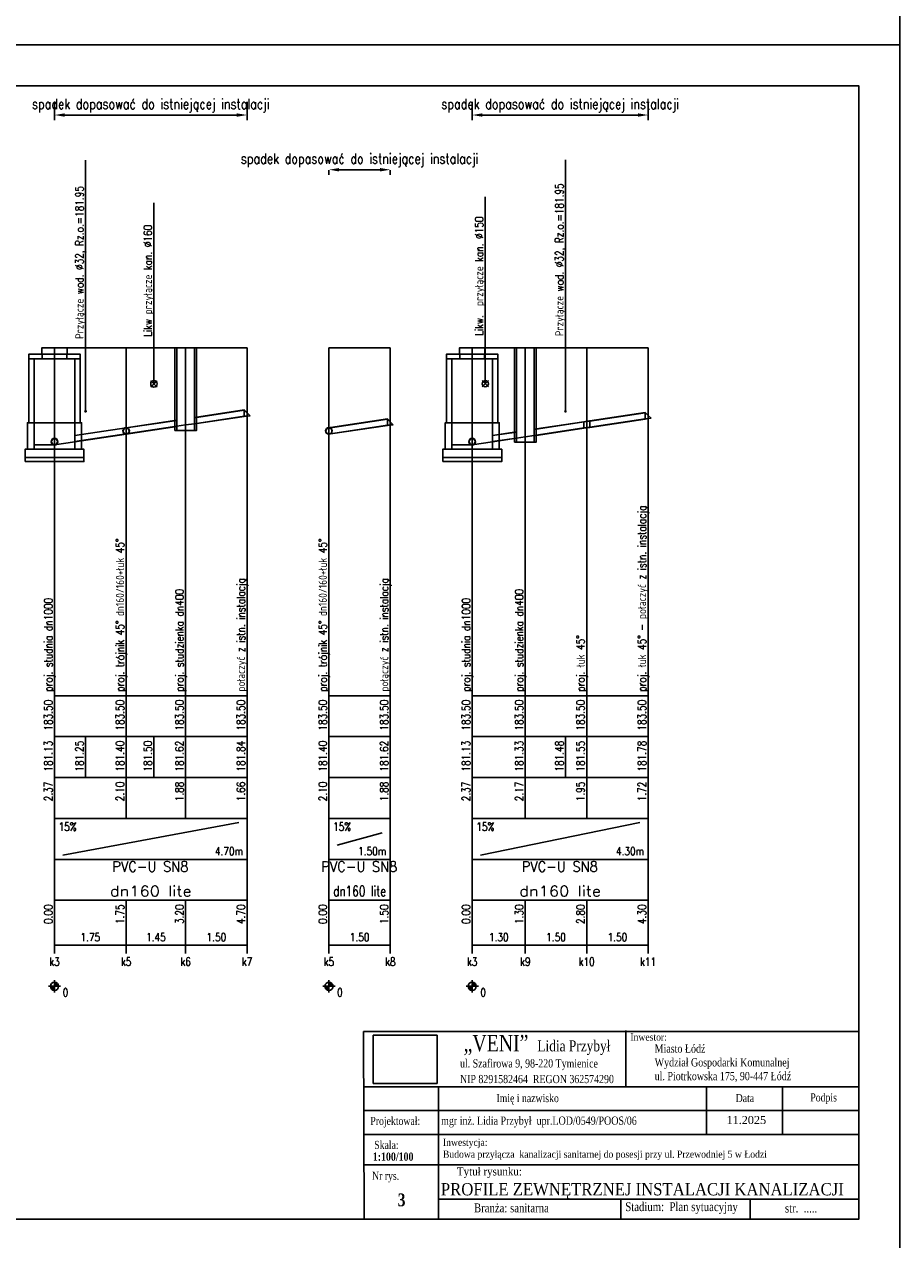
# Model space of a CAD drawing. Header units: millimetres. Extents: x -585 to 636, y -2124 to -85.
# Tile 17 of 19: x 212 to 426, y -674 to -377. Entities that reach past the tile are written whole.
import ezdxf
from ezdxf.enums import TextEntityAlignment as Align

# ---------------------------------------------------------------- set-up
doc = ezdxf.new("R2010")
doc.units = ezdxf.units.MM
doc.header["$LTSCALE"] = 2
doc.header["$XCLIPFRAME"] = 2
for name, color, linetype in [('Liczby', 7, 'Continuous'), ('Linie_opisowe', 7, 'Continuous'), ('Linie_tabeli', 7, 'Continuous'), ('Odcinki', 7, 'Continuous'), ('Opis_PZ', 7, 'Continuous'), ('Opis_uzbr_n', 7, 'Continuous'), ('Opis_wl', 7, 'Continuous'), ('Teren_istn', 3, 'Continuous'), ('Uzbr_podz', 7, 'Continuous'), ('warstwa_nr_0', 8, 'Continuous'), ('Wezly', 7, 'Continuous')]:
    doc.layers.add(name, color=color, linetype=linetype)
doc.layers.add('proj_opis', color=7, linetype='Continuous', lineweight=25)
doc.layers.add('V_tabelka', color=250, linetype='Continuous', lineweight=25)
doc.styles.get("Standard").update_dxf_attribs({"font": 'simplex.shx', "width": 0.8})
doc.styles.add('Styl1', font='times.ttf', dxfattribs={"width": 0.8})
doc.dimstyles.new('ISO-25', dxfattribs={"dimtxt": 2.5, "dimasz": 2.5, "dimexe": 1.25, "dimexo": 0.625, "dimtad": 1, "dimtxsty": 'Standard', "dimcen": 2.5, "dimadec": 0, "dimazin": 0, "dimtfac": 1, "dimtmove": 0, "dimatfit": 3, "dimfxl": 1, "dimarcsym": 0})
picture_1 = doc.add_image_def('image1.jpg', size_in_pixel=(925, 532))

# ---------------------------------------------------------------- blocks, each defined once
blk = doc.blocks.new('*D10')
at = {"layer": 'Defpoints', "color": 0, "transparency": 16777216}
for p in [(219.53, -395.56), (266.57, -395.56), (266.57, -399.43)]:
    blk.add_point(p, dxfattribs=at)
at = {"layer": 'warstwa_nr_0', "color": 0, "lineweight": -2, "transparency": 16777216}
for p, q in [((219.53, -396.19), (219.53, -400.68)), ((266.57, -396.19), (266.57, -400.68)), ((222.03, -399.43), (264.07, -399.43))]:
    blk.add_line(p, q, dxfattribs=at)
at = {"layer": 'warstwa_nr_0', "color": 0, "transparency": 16777216}
for points in [[(222.03, -399.02), (222.03, -399.85), (219.53, -399.43)], [(264.07, -399.02), (264.07, -399.85), (266.57, -399.43)]]:
    blk.add_solid(points, dxfattribs=at)
at = {"layer": 'warstwa_nr_0', "color": 0, "transparency": 16777216, "insert": (243.05, -397.14), "char_height": 2.5, "attachment_point": 5}
blk.add_mtext('spadek dopasować do istniejącej instalacji', dxfattribs=at)
blk = doc.blocks.new('*D11')
at = {"layer": 'Defpoints', "color": 0, "transparency": 16777216}
for p in [(286.57, -412.28), (301.57, -412.28), (301.57, -412.8)]:
    blk.add_point(p, dxfattribs=at)
at = {"layer": 'warstwa_nr_0', "color": 0, "lineweight": -2, "transparency": 16777216}
for p, q in [((289.07, -412.8), (299.07, -412.8)), ((286.57, -412.9), (286.57, -414.05)), ((301.57, -412.9), (301.57, -414.05))]:
    blk.add_line(p, q, dxfattribs=at)
at = {"layer": 'warstwa_nr_0', "color": 0, "transparency": 16777216}
for points in [[(289.07, -412.38), (289.07, -413.22), (286.57, -412.8)], [(299.07, -412.38), (299.07, -413.22), (301.57, -412.8)]]:
    blk.add_solid(points, dxfattribs=at)
at = {"layer": 'warstwa_nr_0', "color": 0, "transparency": 16777216, "insert": (294.07, -410.51), "char_height": 2.5, "attachment_point": 5}
blk.add_mtext('spadek dopasować do istniejącej instalacji', dxfattribs=at)
blk = doc.blocks.new('*D12')
at = {"layer": 'Defpoints', "color": 0, "transparency": 16777216}
for p in [(321.57, -395.56), (364.55, -395.56), (364.55, -399.43)]:
    blk.add_point(p, dxfattribs=at)
at = {"layer": 'warstwa_nr_0', "color": 0, "lineweight": -2, "transparency": 16777216}
for p, q in [((321.57, -396.19), (321.57, -400.68)), ((364.55, -396.19), (364.55, -400.68)), ((324.07, -399.43), (362.05, -399.43))]:
    blk.add_line(p, q, dxfattribs=at)
at = {"layer": 'warstwa_nr_0', "color": 0, "transparency": 16777216}
for points in [[(324.07, -399.02), (324.07, -399.85), (321.57, -399.43)], [(362.05, -399.02), (362.05, -399.85), (364.55, -399.43)]]:
    blk.add_solid(points, dxfattribs=at)
at = {"layer": 'warstwa_nr_0', "color": 0, "transparency": 16777216, "insert": (343.06, -397.14), "char_height": 2.5, "attachment_point": 5}
blk.add_mtext('spadek dopasować do istniejącej instalacji', dxfattribs=at)

msp = doc.modelspace()

# ---------------------------------------------------------------- linework, layer by layer
at = {"layer": 'Liczby'}
for p, q in [((218.6792, -612.8603), (220.3752, -611.8005)), ((218.7182, -612.9182), (220.3362, -611.7426)), ((218.7612, -612.9732), (220.2932, -611.6876)), ((218.8079, -613.0251), (220.2465, -611.6357)), ((218.8581, -613.0735), (220.1963, -611.5873)), ((218.9115, -613.1184), (220.1429, -611.5424)), ((218.968, -613.1594), (220.0864, -611.5014)), ((219.0272, -613.1964), (220.0272, -611.4644)), ((219.0888, -613.2292), (219.9656, -611.4316)), ((219.1526, -613.2576), (219.9018, -611.4032)), ((219.2182, -613.2815), (219.8362, -611.3793)), ((219.2853, -613.3007), (219.7691, -611.3601)), ((219.3536, -613.3152), (219.7008, -611.3456)), ((219.4227, -613.3249), (219.6317, -611.3359)), ((219.4923, -613.3298), (219.5621, -611.331)), ((219.5272, -610.8304), (219.5272, -613.8304)), ((285.7254, -612.8603), (287.4214, -611.8005)), ((285.7644, -612.9182), (287.3824, -611.7426)), ((285.8074, -612.9732), (287.3394, -611.6876)), ((285.8541, -613.0251), (287.2927, -611.6357)), ((285.9043, -613.0735), (287.2425, -611.5873)), ((285.9577, -613.1184), (287.1891, -611.5424)), ((286.0142, -613.1594), (287.1326, -611.5014)), ((286.0734, -613.1964), (287.0734, -611.4644)), ((286.135, -613.2292), (287.0118, -611.4316)), ((286.1988, -613.2576), (286.948, -611.4032)), ((286.2644, -613.2815), (286.8824, -611.3793)), ((286.3315, -613.3007), (286.8153, -611.3601)), ((286.3998, -613.3152), (286.747, -611.3456)), ((286.4689, -613.3249), (286.6779, -611.3359)), ((286.5385, -613.3298), (286.6083, -611.331)), ((286.5734, -610.8304), (286.5734, -613.8304)), ((320.7254, -612.8603), (322.4214, -611.8005)), ((320.7644, -612.9182), (322.3824, -611.7426)), ((320.8074, -612.9732), (322.3394, -611.6876)), ((320.8541, -613.0251), (322.2927, -611.6357)), ((320.9043, -613.0735), (322.2425, -611.5873)), ((320.9577, -613.1184), (322.1891, -611.5424)), ((321.0142, -613.1594), (322.1326, -611.5014)), ((321.0734, -613.1964), (322.0734, -611.4644)), ((321.135, -613.2292), (322.0118, -611.4316)), ((321.1988, -613.2576), (321.948, -611.4032)), ((321.2644, -613.2815), (321.8824, -611.3793)), ((321.3315, -613.3007), (321.8153, -611.3601)), ((321.3998, -613.3152), (321.747, -611.3456)), ((321.4689, -613.3249), (321.6779, -611.3359)), ((321.5385, -613.3298), (321.6083, -611.331)), ((321.5734, -610.8304), (321.5734, -613.8304)), ((218.0272, -612.3304), (221.0272, -612.3304)), ((218.5296, -612.4002), (220.5248, -612.2606)), ((218.5369, -612.4696), (220.5175, -612.1912)), ((218.5491, -612.5383), (220.5053, -612.1225)), ((218.5659, -612.606), (220.4885, -612.0548)), ((218.5875, -612.6724), (220.4669, -611.9884)), ((218.6137, -612.7371), (220.4407, -611.9237)), ((218.6443, -612.7999), (220.4101, -611.8609)), ((285.0734, -612.3304), (288.0734, -612.3304)), ((285.5758, -612.4002), (287.571, -612.2606)), ((285.5831, -612.4696), (287.5637, -612.1912)), ((285.5953, -612.5383), (287.5515, -612.1225)), ((285.6121, -612.606), (287.5347, -612.0548)), ((285.6337, -612.6724), (287.5131, -611.9884)), ((285.6599, -612.7371), (287.4869, -611.9237)), ((285.6905, -612.7999), (287.4563, -611.8609)), ((320.0734, -612.3304), (323.0734, -612.3304)), ((320.5758, -612.4002), (322.571, -612.2606)), ((320.5831, -612.4696), (322.5637, -612.1912)), ((320.5953, -612.5383), (322.5515, -612.1225)), ((320.6121, -612.606), (322.5347, -612.0548)), ((320.6337, -612.6724), (322.5131, -611.9884)), ((320.6599, -612.7371), (322.4869, -611.9237)), ((320.6905, -612.7999), (322.4563, -611.8609))]:
    msp.add_line(p, q, dxfattribs=at)
for centre in [(219.5272, -612.3304), (286.5734, -612.3304), (321.5734, -612.3304)]:
    msp.add_circle(centre, 1, dxfattribs=at)
at = {"layer": 'Linie_opisowe'}
for p, q in [((227.1272, -410.4564), (227.1272, -471.8304)), ((344.3734, -410.3429), (344.3734, -471.8304)), ((243.8272, -420.8922), (243.8272, -465.1304)), ((324.7734, -419.3927), (324.7734, -465.0804))]:
    msp.add_line(p, q, dxfattribs=at)
at = {"layer": 'Linie_tabeli'}
for p, q in [((219.5272, -541.3304), (266.5734, -541.3304)), ((219.5272, -541.3304), (219.5272, -571.3304)), ((219.5272, -541.3304), (219.5272, -602.3304)), ((237.0272, -541.3304), (237.0272, -571.3304)), ((251.5734, -541.3304), (251.5734, -571.3304)), ((266.5734, -541.3304), (266.5734, -571.3304)), ((266.5734, -541.3304), (266.5734, -602.3304)), ((286.5734, -541.3304), (301.5734, -541.3304)), ((286.5734, -541.3304), (286.5734, -571.3304)), ((286.5734, -541.3304), (286.5734, -602.3304)), ((301.5734, -541.3304), (301.5734, -571.3304)), ((301.5734, -541.3304), (301.5734, -602.3304)), ((321.5734, -541.3304), (364.5485, -541.3304)), ((321.5734, -541.3304), (321.5734, -571.3304)), ((321.5734, -541.3304), (321.5734, -602.3304)), ((334.5485, -541.3304), (334.5485, -571.3304)), ((349.5485, -541.3304), (349.5485, -571.3304)), ((364.5485, -541.3304), (364.5485, -571.3304)), ((364.5485, -541.3304), (364.5485, -602.3304)), ((219.5272, -551.3304), (266.5734, -551.3304)), ((227.1272, -551.3304), (227.1272, -561.3304)), ((243.8272, -551.3304), (243.8272, -561.3304)), ((286.5734, -551.3304), (301.5734, -551.3304)), ((321.5734, -551.3304), (364.5485, -551.3304)), ((344.3734, -551.3304), (344.3734, -561.3304)), ((219.5272, -561.3304), (266.5734, -561.3304)), ((286.5734, -561.3304), (301.5734, -561.3304)), ((321.5734, -561.3304), (364.5485, -561.3304)), ((219.5272, -571.3304), (266.5734, -571.3304)), ((219.5272, -571.3304), (219.5272, -581.3304)), ((221.5272, -580.3304), (264.5734, -572.3304)), ((266.5734, -571.3304), (266.5734, -581.3304)), ((286.5734, -571.3304), (301.5734, -571.3304)), ((286.5734, -571.3304), (286.5734, -581.3304)), ((301.5734, -571.3304), (301.5734, -581.3304)), ((321.5734, -571.3304), (364.5485, -571.3304)), ((321.5734, -571.3304), (321.5734, -581.3304)), ((323.5734, -580.3304), (362.5485, -572.3304)), ((364.5485, -571.3304), (364.5485, -581.3304)), ((288.5734, -577.8304), (299.5734, -574.8304)), ((219.5272, -581.3304), (266.5734, -581.3304)), ((266.5734, -581.3304), (266.5734, -591.3304)), ((286.5734, -581.3304), (301.5734, -581.3304)), ((301.5734, -581.3304), (301.5734, -591.3304)), ((321.5734, -581.3304), (364.5485, -581.3304)), ((364.5485, -581.3304), (364.5485, -591.3304)), ((219.5272, -591.3304), (266.5734, -591.3304)), ((219.5272, -591.3304), (219.5272, -604.3304)), ((237.0272, -591.3304), (237.0272, -604.3304)), ((251.5734, -591.3304), (251.5734, -604.3304)), ((266.5734, -591.3304), (266.5734, -604.3304)), ((286.5734, -591.3304), (301.5734, -591.3304)), ((286.5734, -591.3304), (286.5734, -604.3304)), ((301.5734, -591.3304), (301.5734, -604.3304)), ((321.5734, -591.3304), (364.5485, -591.3304)), ((321.5734, -591.3304), (321.5734, -604.3304)), ((334.5485, -591.3304), (334.5485, -604.3304)), ((349.5485, -591.3304), (349.5485, -604.3304)), ((364.5485, -591.3304), (364.5485, -604.3304)), ((219.5272, -602.3304), (266.5734, -602.3304)), ((286.5734, -602.3304), (301.5734, -602.3304)), ((321.5734, -602.3304), (364.5485, -602.3304))]:
    msp.add_line(p, q, dxfattribs=at)
for points in [[(6.0076, -382.2637), (426.0076, -382.2637), (426.0076, -85.2637), (6.0076, -85.2637)], [(6.0076, -679.2637), (426.0076, -679.2637), (426.0076, -382.2637), (6.0076, -382.2637)], [(16.0076, -669.2637), (416.0076, -669.2637), (416.0076, -392.2637), (16.0076, -392.2637)]]:
    msp.add_lwpolyline(points, close=True, dxfattribs=at)
for points in [[(219.5272, -541.3304), (219.5272, -456.3304)], [(237.0272, -541.3304), (237.0272, -456.3304)], [(251.5734, -541.3304), (251.5734, -456.3304)], [(266.5734, -541.3304), (266.5734, -456.3304)], [(286.5734, -541.3304), (286.5734, -456.3304)], [(301.5734, -541.3304), (301.5734, -456.3304)], [(321.5734, -541.3304), (321.5734, -456.3304)], [(334.5485, -541.3304), (334.5485, -456.3304)], [(349.5485, -541.3304), (349.5485, -456.3304)], [(364.5485, -541.3304), (364.5485, -456.3304)]]:
    msp.add_lwpolyline(points, dxfattribs=at)
at = {"layer": 'Odcinki'}
for points in [[(253.6984, -473.4054), (265.8461, -471.5833), (265.8461, -471.5105), (253.6984, -473.3327)], [(350.2757, -474.2258), (363.8212, -472.1939), (363.8212, -472.1212), (350.2757, -474.153)], [(237.0272, -475.9061), (249.4484, -474.0429), (249.4484, -473.9702), (237.0272, -475.8334)], [(253.6984, -474.86), (265.8461, -473.0378), (265.8461, -473.1105), (253.6984, -474.9327)], [(286.937, -475.8516), (300.8461, -473.7652), (300.8461, -473.6925), (286.937, -475.7788)], [(336.6735, -476.2661), (348.8212, -474.4439), (348.8212, -474.3712), (336.6735, -476.1934)], [(350.2757, -475.6803), (363.8212, -473.6485), (363.8212, -473.7212), (350.2757, -475.753)], [(224.5272, -477.7811), (237.0272, -475.9061), (237.0272, -475.8334), (224.5272, -477.7084)], [(224.5272, -479.2356), (237.0272, -477.3606), (237.0272, -477.4334), (224.5272, -479.3084)], [(237.0272, -477.3606), (249.4484, -475.4975), (249.4484, -475.5702), (237.0272, -477.4334)], [(286.937, -477.3061), (300.8461, -475.2197), (300.8461, -475.2925), (286.937, -477.3788)], [(326.5734, -477.7811), (332.4235, -476.9036), (332.4235, -476.8309), (326.5734, -477.7084)], [(336.6735, -477.7206), (348.8212, -475.8985), (348.8212, -475.9712), (336.6735, -477.7934)], [(326.5734, -479.2356), (332.4235, -478.3581), (332.4235, -478.4309), (326.5734, -479.3084)]]:
    msp.add_lwpolyline(points, close=True, dxfattribs=at)
at = {"layer": 'Opis_wl'}
for centre, radius in [((237.0272, -476.6334), 0.8), ((237.0272, -476.6334), 0.7273), ((286.5734, -476.6334), 0.8), ((286.5734, -476.6334), 0.7273), ((219.5272, -479.2584), 0.825), ((219.5272, -479.2584), 0.8), ((219.5272, -479.2584), 0.8), ((219.5272, -479.2584), 0.75), ((219.5272, -479.2584), 0.7273), ((219.5272, -479.2584), 0.7273), ((321.5734, -479.2584), 0.825), ((321.5734, -479.2584), 0.8), ((321.5734, -479.2584), 0.8), ((321.5734, -479.2584), 0.75), ((321.5734, -479.2584), 0.7273), ((321.5734, -479.2584), 0.7273)]:
    msp.add_circle(centre, radius, dxfattribs=at)
at = {"layer": 'proj_opis'}
msp.add_line((389.4848, -664.3266), (389.4848, -669.2634), dxfattribs=at)
at = {"layer": 'Teren_istn'}
for points in [[(219.5272, -456.3304), (237.0272, -456.3304), (251.5734, -456.3304), (266.5734, -456.3304)], [(286.5734, -456.3304), (301.5734, -456.3304)], [(321.5734, -456.3304), (334.5485, -456.3304), (349.5485, -456.3304), (364.5485, -456.3304)]]:
    msp.add_lwpolyline(points, dxfattribs=at)
at = {"layer": 'Uzbr_podz', "const_width": 0.3}
for points in [[(243.0272, -465.9304), (244.6272, -464.3304)], [(243.0272, -464.3304), (244.6272, -465.9304)], [(323.9734, -465.8804), (325.5734, -464.2804)], [(323.9734, -464.2804), (325.5734, -465.8804)]]:
    msp.add_lwpolyline(points, dxfattribs=at)
at = {"layer": 'Uzbr_podz'}
for centre, radius in [((243.8272, -465.1304), 0.8), ((324.7734, -465.0804), 0.75), ((227.1272, -471.8304), 0.16), ((344.3734, -471.8304), 0.16)]:
    msp.add_circle(centre, radius, dxfattribs=at)
at = {"layer": 'V_tabelka'}
for p, q in [((416.0076, -623.3802), (295.0216, -623.3803)), ((295.0216, -623.3803), (295.1651, -669.2637)), ((359.0961, -623.1802), (359.0962, -636.8747)), ((295.1649, -636.8749), (416.0075, -636.8746)), ((416.0076, -636.8746), (295.165, -636.875)), ((313.3047, -669.2636), (313.3046, -636.8747)), ((378.816, -636.8745), (378.816, -648.5847)), ((397.4118, -636.8744), (397.4118, -648.5846)), ((295.165, -642.7301), (416.0076, -642.7296)), ((295.165, -648.5848), (416.0076, -648.5845)), ((295.165, -648.5845), (416.0076, -648.5845)), ((295.165, -648.5848), (416.0076, -648.5845)), ((295.165, -648.5845), (416.0076, -648.5845)), ((295.165, -648.5848), (416.0076, -648.5845)), ((295.165, -648.5845), (416.0076, -648.5845)), ((295.165, -648.5848), (416.0076, -648.5845)), ((295.165, -648.5845), (416.0076, -648.5845)), ((295.165, -655.9947), (416.0076, -655.9947)), ((295.165, -655.9948), (313.3047, -655.9947)), ((313.3047, -655.9947), (416.0076, -655.9947)), ((313.3047, -664.3268), (407.7311, -664.3266)), ((319.7281, -664.3268), (416.0076, -664.3266)), ((357.858, -664.3267), (357.8581, -669.2635)), ((295.1651, -669.2637), (416.0076, -669.2634)), ((313.3047, -669.2636), (407.7311, -669.2634))]:
    msp.add_line(p, q, dxfattribs=at)
at = {"layer": 'Wezly'}
for p, q in [((222.5272, -457.8304), (216.5272, -457.8304)), ((222.5272, -459.0304), (216.5272, -459.0304)), ((324.5734, -457.8304), (318.5734, -457.8304)), ((324.5734, -459.0304), (318.5734, -459.0304)), ((266.5734, -472.2196), (265.8461, -471.5105)), ((265.8461, -471.5105), (265.8461, -473.1105)), ((266.5734, -472.256), (265.8461, -471.5833)), ((267.3007, -472.9287), (266.5734, -472.2196)), ((364.5485, -472.8303), (363.8212, -472.1212)), ((363.8212, -472.1212), (363.8212, -473.7212)), ((364.5485, -472.8667), (363.8212, -472.1939)), ((225.1272, -474.6304), (213.9272, -474.6304)), ((265.8461, -473.0378), (266.5734, -472.9833)), ((265.8461, -473.1105), (266.5734, -473.0196)), ((267.3007, -472.9287), (266.5734, -472.256)), ((266.5734, -472.9833), (267.3007, -472.9287)), ((266.5734, -473.0196), (267.3007, -472.9287)), ((267.3007, -472.9287), (267.3007, -472.9287)), ((301.5734, -474.4016), (300.8461, -473.6925)), ((300.8461, -473.6925), (300.8461, -475.2925)), ((301.5734, -474.4379), (300.8461, -473.7652)), ((300.8461, -475.2197), (301.5734, -475.1652)), ((302.3007, -475.1106), (301.5734, -474.4016)), ((302.3007, -475.1106), (301.5734, -474.4379)), ((301.5734, -475.1652), (302.3007, -475.1106)), ((301.5734, -475.2016), (302.3007, -475.1106)), ((302.3007, -475.1106), (302.3007, -475.1106)), ((327.1734, -474.6304), (315.9734, -474.6304)), ((349.5485, -474.2621), (348.8212, -474.3712)), ((349.5485, -474.3348), (348.8212, -474.4439)), ((348.8212, -474.3712), (348.8212, -475.9712)), ((350.2757, -474.153), (349.5485, -474.2621)), ((350.2757, -474.2258), (349.5485, -474.3348)), ((350.2757, -475.753), (350.2757, -474.153)), ((363.8212, -473.6485), (364.5485, -473.5939)), ((363.8212, -473.7212), (364.5485, -473.6303)), ((365.2757, -473.5394), (364.5485, -472.8303)), ((365.2757, -473.5394), (364.5485, -472.8667)), ((364.5485, -473.5939), (365.2757, -473.5394)), ((364.5485, -473.6303), (365.2757, -473.5394)), ((365.2757, -473.5394), (365.2757, -473.5394)), ((237.0272, -475.8334), (237.0272, -475.8334)), ((237.0272, -475.8334), (237.0272, -475.8334)), ((237.0272, -475.8334), (237.0272, -477.4334)), ((237.0272, -477.4334), (237.0272, -475.8334)), ((237.0272, -475.9061), (237.0272, -475.9061)), ((237.0272, -475.9061), (237.0272, -475.9061)), ((237.0272, -477.3606), (237.0272, -477.3606)), ((237.0272, -477.3606), (237.0272, -477.3606)), ((237.0272, -477.4334), (237.0272, -477.4334)), ((237.0272, -477.4334), (237.0272, -477.4334)), ((300.8461, -475.2925), (301.5734, -475.2016)), ((348.8212, -475.8985), (349.5485, -475.7894)), ((348.8212, -475.9712), (349.5485, -475.8621)), ((349.5485, -475.7894), (350.2757, -475.6803)), ((349.5485, -475.8621), (350.2757, -475.753))]:
    msp.add_line(p, q, dxfattribs=at)
for points in [[(216.4072, -457.8304), (222.6472, -457.8304), (222.6472, -456.3304), (216.4072, -456.3304)], [(248.9171, -456.3304), (254.2296, -456.3304), (254.2296, -456.3304), (248.9171, -456.3304)], [(248.9171, -476.4975), (254.2296, -476.4975), (254.2296, -456.3304), (248.9171, -456.3304)], [(249.4484, -476.4975), (253.6984, -476.4975), (253.6984, -456.3304), (249.4484, -456.3304)], [(318.4534, -457.8304), (324.6934, -457.8304), (324.6934, -456.3304), (318.4534, -456.3304)], [(331.8922, -456.3304), (337.2047, -456.3304), (337.2047, -456.3304), (331.8922, -456.3304)], [(331.8922, -479.3581), (337.2047, -479.3581), (337.2047, -456.3304), (331.8922, -456.3304)], [(332.4235, -479.3581), (336.6735, -479.3581), (336.6735, -456.3304), (332.4235, -456.3304)], [(216.5272, -457.8304), (213.2772, -457.8304), (213.2772, -459.0304), (216.5272, -459.0304)], [(214.5272, -474.6304), (213.2772, -474.6304), (213.2772, -459.0304), (214.5272, -459.0304)], [(222.5272, -457.8304), (225.7772, -457.8304), (225.7772, -459.0304), (222.5272, -459.0304)], [(224.5272, -474.6304), (225.7772, -474.6304), (225.7772, -459.0304), (224.5272, -459.0304)], [(318.5734, -457.8304), (315.3234, -457.8304), (315.3234, -459.0304), (318.5734, -459.0304)], [(316.5734, -474.6304), (315.3234, -474.6304), (315.3234, -459.0304), (316.5734, -459.0304)], [(324.5734, -457.8304), (327.8234, -457.8304), (327.8234, -459.0304), (324.5734, -459.0304)], [(326.5734, -474.6304), (327.8234, -474.6304), (327.8234, -459.0304), (326.5734, -459.0304)], [(214.5272, -481.1184), (212.9272, -481.1184), (212.9272, -474.6304), (214.5272, -474.6304)], [(224.5272, -481.1184), (226.1272, -481.1184), (226.1272, -474.6304), (224.5272, -474.6304)], [(251.5734, -476.4975), (249.4484, -476.4975), (249.4484, -475.4975), (251.5734, -475.1787), (253.6984, -474.86), (253.6984, -476.4975)], [(316.5734, -481.1184), (314.9734, -481.1184), (314.9734, -474.6304), (316.5734, -474.6304)], [(326.5734, -481.1184), (328.1734, -481.1184), (328.1734, -474.6304), (326.5734, -474.6304)], [(334.5485, -479.3581), (332.4235, -479.3581), (332.4235, -478.3581), (334.5485, -478.0394), (336.6735, -477.7206), (336.6735, -479.3581)], [(212.3272, -483.1184), (226.7272, -483.1184), (226.7272, -481.1184), (212.3272, -481.1184)], [(219.5272, -481.1184), (214.5272, -481.1184), (214.5272, -480.0084), (219.5272, -480.0084), (224.5272, -479.2556), (224.5272, -481.1184)], [(314.3734, -483.1184), (328.7734, -483.1184), (328.7734, -481.1184), (314.3734, -481.1184)], [(321.5734, -481.1184), (316.5734, -481.1184), (316.5734, -480.0084), (321.5734, -480.0084), (326.5734, -479.2556), (326.5734, -481.1184)], [(212.3272, -484.1184), (226.7272, -484.1184), (226.7272, -483.1184), (212.3272, -483.1184)], [(314.3734, -484.1184), (328.7734, -484.1184), (328.7734, -483.1184), (314.3734, -483.1184)]]:
    msp.add_lwpolyline(points, close=True, dxfattribs=at)

# ---------------------------------------------------------------- texts
at = {"layer": 'Liczby', "width": 0.8}
for s, p in [('183.50', (219.0272, -542.3304)), ('183.50', (236.5272, -542.3304)), ('183.50', (251.0734, -542.3304)), ('183.50', (266.0734, -542.3304)), ('183.50', (286.0734, -542.3304)), ('183.50', (301.0734, -542.3304)), ('183.50', (321.0734, -542.3304)), ('183.50', (334.0485, -542.3304)), ('183.50', (349.0485, -542.3304)), ('183.50', (364.0485, -542.3304)), ('181.84', (266.0734, -552.3304)), ('181.13', (219.0272, -552.3304)), ('181.25', (226.6272, -552.3304)), ('181.40', (236.5272, -552.3304)), ('181.50', (243.3272, -552.3304)), ('181.62', (251.0734, -552.3304)), ('181.40', (286.0734, -552.3304)), ('181.62', (301.0734, -552.3304)), ('181.13', (321.0734, -552.3304)), ('181.33', (334.0485, -552.3304)), ('181.48', (343.8734, -552.3304)), ('181.55', (349.0485, -552.3304)), ('181.78', (364.0485, -552.3304)), ('2.37', (219.0272, -562.3304)), ('2.10', (236.5272, -562.3304)), ('1.88', (251.0734, -562.3304)), ('1.66', (266.0734, -562.3304)), ('2.10', (286.0734, -562.3304)), ('1.88', (301.0734, -562.3304)), ('2.37', (321.0734, -562.3304)), ('2.17', (334.0485, -562.3304)), ('1.95', (349.0485, -562.3304)), ('1.72', (364.0485, -562.3304)), ('0.00', (219.0272, -592.3304)), ('1.75', (236.5272, -592.3304)), ('3.20', (251.0734, -592.3304)), ('4.70', (266.0734, -592.3304)), ('0.00', (286.0734, -592.3304)), ('1.50', (301.0734, -592.3304)), ('0.00', (321.0734, -592.3304)), ('1.30', (334.0485, -592.3304)), ('2.80', (349.0485, -592.3304)), ('4.30', (364.0485, -592.3304))]:
    msp.add_text(s, height=2, rotation=90, dxfattribs=at).set_placement(p, align=Align.RIGHT)
for s, p in [('15%', (220.5272, -574.3304)), ('15%', (287.5734, -574.3304)), ('15%', (322.5734, -574.3304)), ('0', (221.5272, -614.8304)), ('0', (288.5734, -614.8304)), ('0', (323.5734, -614.8304))]:
    msp.add_text(s, height=2, dxfattribs=at).set_placement(p)
for s, p in [('4.70m', (265.5734, -580.3304)), ('1.50m', (300.5734, -580.3304)), ('4.30m', (363.5485, -580.3304))]:
    msp.add_text(s, height=2, dxfattribs=at).set_placement(p, align=Align.RIGHT)
at = {"layer": 'Liczby'}
for s, width, p, p2 in [('PVC-U SN8', 0.844208, (233.6591, -584.3304), (252.2518, -584.3304)), ('PVC-U SN8', 0.844208, (284.6822, -584.3304), (303.2749, -584.3304)), ('PVC-U SN8', 0.844208, (333.6697, -584.3304), (352.2624, -584.3304)), ('dn160 lite', 1.083871, (233.0503, -590.3304), (253.0503, -590.3304)), ('dn160 lite', 0.704516, (287.5734, -590.3304), (300.5734, -590.3304)), ('dn160 lite', 1.083871, (333.0609, -590.3304), (353.0609, -590.3304))]:
    msp.add_text(s, height=2.5, dxfattribs=dict(at, width=width)).set_placement(p, p2, align=Align.FIT)
at = {"layer": 'Liczby', "width": 0.8}
for s, p in [('1.75', (228.2772, -601.3304)), ('1.45', (244.3003, -601.3304)), ('1.50', (259.0734, -601.3304)), ('1.50', (294.0734, -601.3304)), ('1.30', (328.0609, -601.3304)), ('1.50', (342.0485, -601.3304)), ('1.50', (357.0485, -601.3304)), ('k3', (219.5272, -607.3304)), ('k5', (237.0272, -607.3304)), ('k6', (251.5734, -607.3304)), ('k7', (266.5734, -607.3304)), ('k5', (286.5734, -607.3304)), ('k8', (301.5734, -607.3304)), ('k3', (321.5734, -607.3304)), ('k9', (334.5485, -607.3304)), ('k10', (349.5485, -607.3304)), ('k11', (364.5485, -607.3304))]:
    msp.add_text(s, height=2, dxfattribs=at).set_placement(p, align=Align.CENTER)
at = {"layer": 'Opis_PZ', "width": 0.8}
for s, p in [('proj. łuk 45%%D - połaczyć z istn. instalacją', (364.0485, -540.3304)), ('proj. trójnik 45%%D dn160/160+łuk 45%%d', (236.5272, -540.3304)), ('proj. trójnik 45%%D dn160/160+łuk 45%%d', (286.0734, -540.3304)), ('połączyć z istn. instalacją', (301.0734, -540.3304)), ('połaczyć z istn. instalacją', (266.0734, -540.3304)), ('proj. studnia dn1000', (219.0272, -540.3304)), ('proj. studzienka dn400', (251.0734, -540.3304)), ('proj. studnia dn1000', (321.0734, -540.3304)), ('proj. studzienka dn400', (334.0485, -540.3304)), ('proj. łuk 45%%D', (349.0485, -540.3304))]:
    msp.add_text(s, height=2, rotation=90, dxfattribs=at).set_placement(p)
at = {"layer": 'Opis_uzbr_n', "width": 0.8}
for s, p in [('Przyłącze wod. %%C32, Rz.o.=181.95', (226.6272, -454.1454)), ('Przyłącze wod. %%C32, Rz.o.=181.95', (343.8734, -453.4752)), ('Likw.  przyłącze kan. %%C150', (324.2734, -453.3587)), ('Likw przyłącze kan. %%C160', (243.3272, -453.607))]:
    msp.add_text(s, height=2, rotation=90, dxfattribs=at).set_placement(p)
at = {"layer": 'V_tabelka', "color": 150, "linetype": 'ByBlock', "true_color": 0x0066ff, "style": 'Styl1', "width": 0.8}
for s, height, p in [('„VENI”', 4, (319.4782, -628.2448)), (' Lidia Przybył', 2.7, (336.6734, -628.2447))]:
    msp.add_text(s, height=height, rotation=0.000131, dxfattribs=at).set_placement(p)
at = {"layer": 'V_tabelka', "linetype": 'ByBlock', "style": 'Styl1', "width": 0.8}
for s, p in [('ul. Szafirowa 9, 98-220 Tymienice', (318.5947, -632.1812)), ('NIP 8291582464  REGON 362574290', (318.5947, -636.002))]:
    msp.add_text(s, height=1.99995, rotation=0.000131, dxfattribs=at).set_placement(p)
at = {"layer": 'V_tabelka', "style": 'Styl1'}
msp.add_text('11.2025', height=1.97472, rotation=0.000131, dxfattribs=at).set_placement((383.6911, -646.0019))
at = {"layer": 'V_tabelka', "style": 'Styl1', "width": 0.9}
msp.add_text('PROFILE ZEWNĘTRZNEJ INSTALACJI KANALIZACJI', height=3, rotation=0.000131, dxfattribs=at).set_placement((313.9161, -663.4334))
at = {"layer": 'V_tabelka', "rotation": 0.000131, "style": 'Styl1'}
for s, insert, char_height, width, attachment_point in [('{\\H1.01x;\\W0.9;Inwestor:}', (360.2104, -623.8732), 1.72, 93.486432, 1), ('{\\fTimes New Roman|b0|i0|c238|p18;Imię i nazwisko}', (335.1251, -639.9634), 1.974724, 34.557664, 5), ('{\\fTimes New Roman|b0|i0|c238|p18;Data}', (388.1924, -639.6615), 1.974724, 34.557664, 5), ('{\\fTimes New Roman|b0|i0|c238|p18;Podpis}', (407.4187, -639.8121), 1.974724, 34.557664, 5), ('{\\H1.01x;mgr inż. Lidia Przybył  upr.LOD/0549/POOS/06}', (313.9856, -644.1641), 2, 93.486432, 1), ('{\\H1.01x;\\W0.9;Inwestycja: \\PBudowa przyłącza  kanalizacji sanitarnej do posesji przy ul. Przewodniej 5 w Łodzi}', (314.4163, -649.5994), 1.72, 103.580151, 1)]:
    msp.add_mtext(s, dxfattribs=dict(at, insert=insert, char_height=char_height, width=width, attachment_point=attachment_point))
at = {"layer": 'V_tabelka', "linetype": 'ByBlock', "insert": (366.1466, -626.5382), "char_height": 1.99995, "width": 93.486432, "attachment_point": 1, "rotation": 0.000131, "style": 'Styl1'}
msp.add_mtext('{\\H1.01x;Miasto Łódź\\PWydział Gospodarki Komunalnej\\Pul. Piotrkowska 175, 90-447 Łódź}', dxfattribs=at)
at = {"layer": 'V_tabelka'}
for s, insert, char_height, width, attachment_point, rotation in [('{\\fTimes New Roman|b0|i0|c238|p18;Projektował:}', (302.7852, -645.5523), 1.974724, 19.747237, 5, 0.000131), ('{\\fTimes New Roman|b0|i0|c238|p18;Skala:}', (300.6194, -651.1258), 1.974724, 19.751751, 5, 0.0001), ('{\\fTimes New Roman|b0|i0|c238|p18;Branża: sanitarna}', (322.005, -666.5117), 2.172196, 46.702222, 4, 0.000131), ('{\\fTimes New Roman|b0|i0|c238|p18;Stadium:  Plan sytuacyjny}', (358.9728, -666.5554), 2.172196, 46.702222, 4, 0.000131), ('{\\fTimes New Roman|b0|i0|c238|p18;str.  .....}', (397.9786, -666.5554), 2.172196, 46.702222, 4, 0.000131)]:
    msp.add_mtext(s, dxfattribs=dict(at, insert=insert, char_height=char_height, width=width, attachment_point=attachment_point, rotation=rotation))
at = {"layer": 'V_tabelka', "attachment_point": 1}
for s, insert, char_height, width in [('{\\fTimes New Roman|b1|i0|c238|p18;1:100/100}', (297.2891, -652.9678), 2, 15.840135), ('{\\fTimes New Roman|b1|i0|c238|p18;3}', (303.3725, -662.966), 3.131302, 4.206519)]:
    msp.add_mtext(s, dxfattribs=dict(at, insert=insert, char_height=char_height, width=width))
at = {"layer": 'V_tabelka', "char_height": 1.974724, "width": 24.132286, "attachment_point": 1, "style": 'Styl1'}
for s, insert in [('{\\fTimes New Roman|b0|i0|c238|p18;\\W0.9;Tytuł rysunku:}', (317.8379, -656.5903)), ('{\\fTimes New Roman|b0|i0|c238|p18;\\PNr rys.}', (297.1031, -654.3635))]:
    msp.add_mtext(s, dxfattribs=dict(at, insert=insert))

# ---------------------------------------------------------------- dimensions: what is measured, and where the dimension line sits
at = {"layer": 'warstwa_nr_0'}
for base, p1, p2, picture, middle in [((266.5734, -399.4334), (219.5272, -395.5632), (266.5734, -395.5632), '*D10', (243.0503, -399.4334)), ((364.5485, -399.4334), (321.5734, -395.5632), (364.5485, -395.5632), '*D12', (343.0609, -399.4334)), ((301.5734, -412.8006), (286.5734, -412.2751), (301.5734, -412.2751), '*D11', (294.0734, -412.8006))]:
    dim = msp.add_linear_dim(base=base, p1=p1, p2=p2, angle=0, text='spadek dopasować do istniejącej instalacji', dimstyle='ISO-25', dxfattribs=at)
    dim.commit()
    dim.dimension.update_dxf_attribs({"geometry": picture, "text_midpoint": middle, "dimtype": 161})

# ---------------------------------------------------------------- pictures from other files: only their frames are drawn
at = {"layer": 'V_tabelka'}
image = msp.add_image(picture_1, insert=(285.5581, -640.4722), size_in_units=(28.194, 16.2154), dxfattribs=at)
image.set_boundary_path([(388.156, -0.5), (900.5537, 388.852)])

doc.saveas('drawing.dxf')
